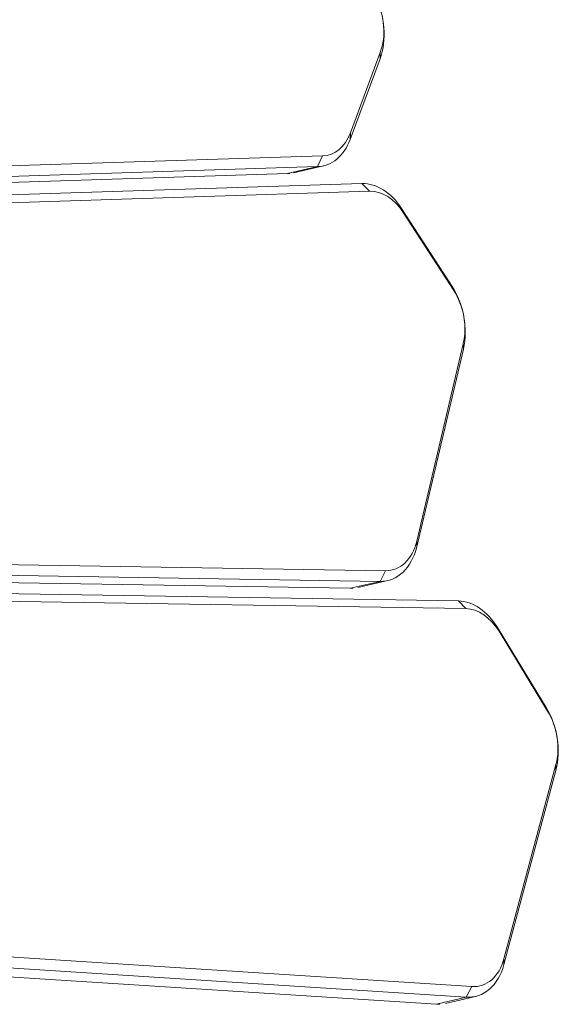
# Model space of a CAD drawing. Extents: x 5477758 to 5478338, y 5918274 to 5918502.
# Tile 97 of 121: x 5477952.561 to 5477952.735, y 5918461.916 to 5918462.233. Entities that reach past the tile are written whole.
import ezdxf

# ---------------------------------------------------------------- set-up
doc = ezdxf.new("R2010")
doc.units = 0
doc.layers.get('0').update_dxf_attribs({"color": 8, "linetype": 'CONTINUOUS', "lineweight": 13})
doc.layers.add('0_PROJEKTOWANE ZABAWKI', color=8, linetype='CONTINUOUS', lineweight=0)

# ---------------------------------------------------------------- blocks, each defined once
blk = doc.blocks.new('zw$CEC1')
for p, q in [((1181.397, -591.687), (1178.58, -592.702)), ((1178.716, -592.679), (1181.534, -591.664)), ((1181.534, -591.664), (1181.397, -591.687)), ((1183.281, -591.751), (1183.453, -591.789)), ((1183.281, -591.751), (1189.154, -594.658)), ((1189.326, -594.697), (1183.453, -591.789)), ((1195.325, -591.803), (1192.46, -592.748)), ((1192.586, -592.728), (1195.452, -591.783)), ((1195.452, -591.783), (1195.325, -591.803)), ((1197.194, -591.913), (1197.374, -591.955)), ((1197.194, -591.913), (1202.92, -594.964)), ((1203.1, -595.007), (1197.374, -591.955)), ((1173.514, -592.232), (1173.719, -592.289)), ((1173.514, -592.232), (1175.826, -593.757)), ((1176.031, -593.814), (1173.719, -592.289)), ((1178.716, -592.679), (1178.58, -592.702)), ((1192.586, -592.728), (1192.46, -592.748)), ((1177.508, -593.766), (1164.587, -658.772)), ((1164.884, -658.59), (1177.805, -593.583)), ((1191.335, -593.784), (1175.214, -658.433)), ((1175.51, -658.257), (1191.631, -593.609)), ((1175.826, -593.757), (1176.031, -593.814)), ((1177.805, -593.583), (1177.508, -593.766)), ((1191.631, -593.609), (1191.335, -593.784)), ((1189.154, -594.658), (1189.326, -594.697)), ((1176.35, -594.803), (1163.43, -659.81)), ((1163.727, -660.052), (1176.648, -595.045)), ((1176.35, -594.803), (1176.648, -595.045)), ((1176.648, -595.045), (1176.648, -596.035)), ((1176.667, -595.838), (1176.667, -594.848)), ((1202.92, -594.964), (1203.1, -595.007)), ((1189.853, -595.852), (1174.406, -657.798)), ((1189.853, -595.852), (1190.148, -596.101)), ((1190.179, -595.855), (1190.179, -596.845)), ((1176.648, -596.035), (1163.727, -661.042)), ((1174.701, -658.047), (1190.148, -596.101)), ((1203.559, -596.174), (1185.064, -657.701)), ((1190.148, -596.101), (1190.148, -597.091)), ((1203.559, -596.174), (1203.853, -596.43)), ((1203.897, -596.136), (1203.897, -597.126)), ((1185.358, -657.957), (1203.853, -596.43)), ((1203.853, -596.43), (1203.853, -597.42)), ((1190.148, -597.091), (1174.701, -659.037)), ((1203.853, -597.42), (1185.358, -658.947))]:
    blk.add_line(p, q)
for centre, major_axis, start_param, end_param in [((1182.305, -592.947), (-2, 0), 4.101524, 5.183628), ((1182.305, -592.735), (1.7, 0), 0.959931, 2.042035), ((1172.355, -593.323), (-2, 0), 3.961897, 5.044002), ((1172.355, -593.111), (1.7, 0), 0.820305, 1.902409), ((1196.17, -593.085), (-2, 0), 4.066617, 5.148721), ((1196.17, -592.873), (1.7, 0), 0.925025, 2.007129), ((1179.488, -593.962), (-2, 0), 5.183628, 6.143559), ((1179.488, -593.75), (-1.7, 0), 5.183628, 6.143559), ((1193.305, -594.03), (-2, 0), 5.148721, 6.108652), ((1193.305, -593.818), (-1.7, 0), 5.148721, 6.108652), ((1174.667, -594.636), (1.7, 0), 6.143559, 7.10349), ((1174.667, -594.848), (2, 0), 6.143559, 7.10349), ((1188.179, -595.643), (1.7, 0), 6.108652, 7.243116), ((1188.179, -595.855), (2, 0), 6.108652, 7.243116), ((1201.897, -595.924), (1.7, 0), 6.073746, 7.20821), ((1201.897, -596.136), (2, 0), 6.073746, 7.20821), ((1174.667, -595.838), (2, 0), 6.143559, 6.283185), ((1188.179, -596.845), (2, 0), 6.108652, 6.283185), ((1201.897, -597.126), (2, 0), 6.073746, 6.283185)]:
    blk.add_ellipse(centre, major_axis=major_axis, ratio=0.707107, start_param=start_param, end_param=end_param)

msp = doc.modelspace()

# ---------------------------------------------------------------- block references
at = {"layer": '0_PROJEKTOWANE ZABAWKI', "xscale": 0.009981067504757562, "yscale": 0.009981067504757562, "zscale": 0.009981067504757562, "rotation": 283.0720937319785}
msp.add_blockref('zw$CEC1', (5477955.78541, 5918474.9692), dxfattribs=at)

doc.saveas('drawing.dxf')
